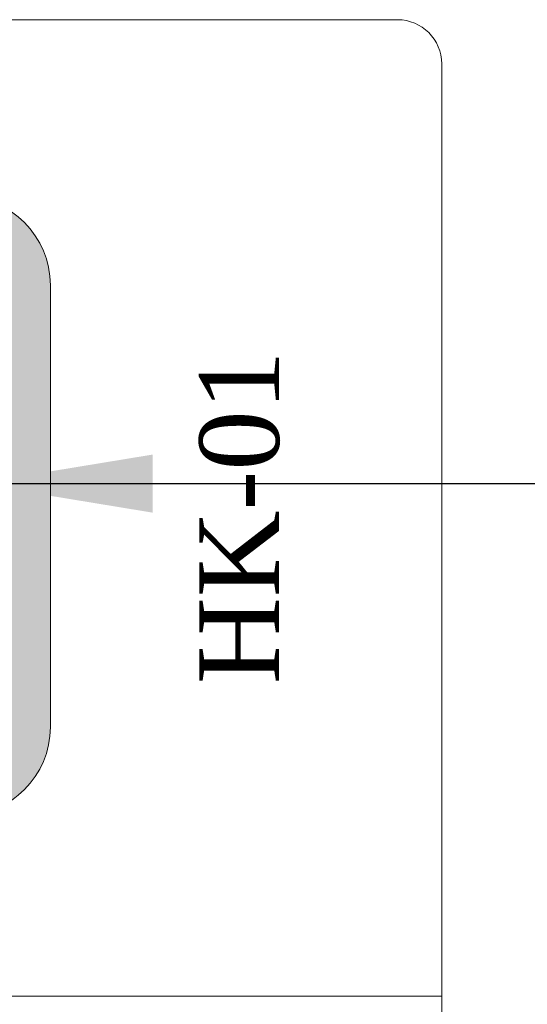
# Model space of a CAD drawing. Header units: millimetres. Extents: x -4432 to 17136, y 0 to 7029.
# Tile 9 of 15: x 1267 to 1554, y 2192 to 2749. Entities that reach past the tile are written whole.
import ezdxf

# ---------------------------------------------------------------- set-up
doc = ezdxf.new("R2010")
doc.units = ezdxf.units.MM
doc.layers.add('CIVIL LAYER', color=9, linetype='Continuous', true_color=0x808080)
doc.layers.add('FP & RCP XERF$0$CKD - Kit Text', color=9, linetype='Continuous', lineweight=0, true_color=0x808080)
doc.layers.add('GREY SCALE', color=9, linetype='Continuous', lineweight=0, true_color=0x808080)
doc.layers.add('TAG', color=7, linetype='Continuous')
doc.styles.add('FP & RCP XERF$0$style12', font='BOOKOSI.TTF')
doc.styles.add('ROMANS-100', font='romans.shx')
doc.dimstyles.new('CLOSSED FILLED-ROMANS-100', dxfattribs={"dimtxt": 100, "dimasz": 100, "dimexe": 50, "dimexo": 50, "dimgap": 50, "dimtad": 1, "dimdec": 0, "dimzin": 0, "dimdsep": 46, "dimtxsty": 'ROMANS-100', "dimcen": 0.09, "dimclrd": 256, "dimclre": 256, "dimclrt": 256, "dimadec": 0, "dimazin": 0, "dimtfac": 1, "dimtdec": 0, "dimtofl": 0, "dimtmove": 0, "dimatfit": 3, "dimfxl": 1, "dimtolj": 1, "dimtzin": 0, "dimarcsym": 0})

# ---------------------------------------------------------------- blocks, each defined once
blk = doc.blocks.new('A$C117b6ec8')
at = {"layer": 'FP & RCP XERF$0$CKD - Kit Text', "insert": (537.93, -281.43), "char_height": 45, "width": 506.843, "attachment_point": 2, "rotation": 90, "style": 'FP & RCP XERF$0$style12'}
blk.add_mtext('\\pxqc;HK-01', dxfattribs=at)
blk = doc.blocks.new('FLOOR PLAN')
at = {"layer": 'GREY SCALE'}
h = blk.add_hatch(color=256, dxfattribs=at)
h.dxf.hatch_style = 1
edge = h.paths.add_edge_path()
edge.add_line((882.93, 2598.91), (882.93, 2348.91))
edge.add_arc((932.93, 2348.91), 50, 180, 270)
edge.add_line((932.93, 2298.91), (1232.93, 2298.91))
edge.add_arc((1232.93, 2348.91), 50, 270, 360)
edge.add_line((1282.93, 2348.91), (1282.93, 2598.91))
edge.add_arc((1232.93, 2598.91), 50, 0, 90)
edge.add_line((1232.93, 2648.91), (932.93, 2648.91))
edge.add_arc((932.93, 2598.91), 50, 90, 180)
edge = h.paths.add_edge_path(flags=16)
edge.add_arc((1232.93, 2348.91), 25, 270, 360)
edge.add_line((1257.93, 2348.91), (1257.93, 2598.91))
edge.add_arc((1232.93, 2598.91), 25, 0, 90)
edge.add_line((1232.93, 2623.91), (932.93, 2623.91))
edge.add_arc((932.93, 2598.91), 25, 90, 180)
edge.add_line((907.93, 2598.91), (907.93, 2348.91))
edge.add_arc((932.93, 2348.91), 25, 180, 270)
edge.add_line((932.93, 2323.91), (1232.93, 2323.91))
for p, q in [((754.37, 2749.06), (1479.37, 2749.06)), ((1504.37, 2724.06), (1504.37, 894.64)), ((1282.93, 2348.91), (1282.93, 2598.91)), ((804.37, 2196.75), (1504.37, 2196.75))]:
    blk.add_line(p, q, dxfattribs=at)
for centre, radius, start, end in [((1479.37, 2724.06), 25, 0, 90), ((1232.93, 2598.91), 50, 0, 90), ((1232.93, 2348.91), 50, 270, 0)]:
    blk.add_arc(centre, radius, start, end, dxfattribs=at)
at = {"color": 6}
blk.add_blockref('A$C117b6ec8', (829.37, 2749.06), dxfattribs=at)

msp = doc.modelspace()

# ---------------------------------------------------------------- block references
at = {"layer": 'CIVIL LAYER'}
msp.add_blockref('FLOOR PLAN', (1.54, 0), dxfattribs=at)

# ---------------------------------------------------------------- leaders
at = {"layer": 'TAG'}
msp.add_leader([(1242.41, 2486.64), (1674.07, 2486.64)], dimstyle='CLOSSED FILLED-ROMANS-100', override={"dimtad": 0}, dxfattribs=at)

doc.saveas('drawing.dxf')
